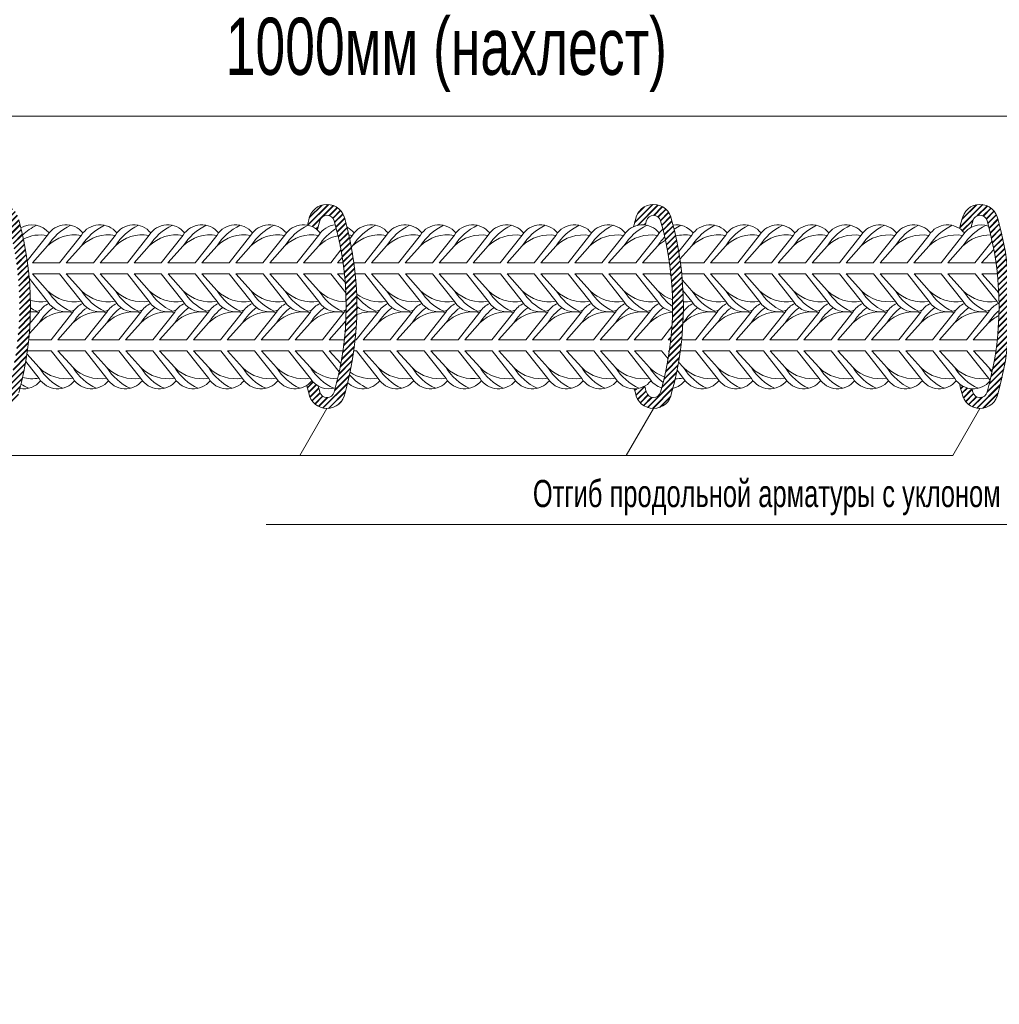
# Model space of a CAD drawing. Extents: x -764262 to 2885205, y 359641 to 616597.
# Tile 19 of 97: x 646356 to 648771, y 426448 to 428876. Entities that reach past the tile are written whole.
import ezdxf
from ezdxf.enums import TextEntityAlignment as Align

# ---------------------------------------------------------------- set-up
doc = ezdxf.new("R2010")
doc.units = 0
doc.header["$LTSCALE"] = 50
doc.header["$MEASUREMENT"] = 0
doc.layers.get('0').update_dxf_attribs({"linetype": 'CONTINUOUS', "lineweight": 15})
doc.styles.add('ariac', font='ARIALN.TTF')
doc.styles.add('MtXpl_ISOCPEUR_1', font='txt')
doc.styles.get("Standard").update_dxf_attribs({"font": 'txt', "width": 0.8})

# ---------------------------------------------------------------- blocks, each defined once
blk = doc.blocks.new('vcBlockPos')
at = {"color": 0, "linetype": 'ByBlock', "lineweight": -2, "style": 'ariac'}
blk.add_attdef('ПОЗИЦИЯ', text='', height=3, dxfattribs=at).set_placement((0, 0), align=Align.BOTTOM_CENTER)
at = {"color": 0, "linetype": 'ByBlock', "lineweight": -2, "style": 'ariac', "flags": 1}
blk.add_attdef('КОЛИЧЕСТВО', text='', height=3, dxfattribs=at).set_placement((0, 0), align=Align.RIGHT)
at = {"color": 0, "linetype": 'ByBlock', "lineweight": -2, "style": 'ariac'}
blk.add_attdef('НТЕКСТ', text='', height=3, dxfattribs=at).set_placement((0, 0), align=Align.TOP_CENTER)
blk = doc.blocks.new('08ап00')
h = blk.add_hatch()
h.set_pattern_fill('JIS_LC_8A', color=256, scale=0.688549)
h.set_pattern_definition([(45, (-75713.3447, 460877.715), (-3.79764432, 3.79764432), []), (45, (-75712.656, 460877.715), (-3.79764432, 3.79764432), [])])
h.paths.add_polyline_path([(112130.5, 253054.6, 0.856931), (112084.5, 253054.6, 0.008914), (112080.9, 253040.5, -0.028342), (112083, 253038.2, -0.155714), (112096.8, 253047.5, -0.004012), (112098.5, 253053.6, -0.765246), (112116.5, 253053.6, -0.139319), (112116.5, 252836.8, -0.765246), (112098.5, 252836.8, -0.002825), (112097.3, 252841.1, -0.138984), (112082.5, 252843.3, 0.004785), (112084.5, 252835.8, 0.856931), (112130.5, 252835.8, 0.136202)])
h.paths.add_polyline_path([(112543.6, 253054.6, 0.856931), (112497.7, 253054.6, 0.004185), (112495.9, 253048, -0.13001), (112508.5, 253041.9, -0.007639), (112511.6, 253053.6, -0.765246), (112529.6, 253053.6, -0.139319), (112529.6, 252836.8, -0.765246), (112511.6, 252836.8, -0.005), (112509.5, 252844.5, -0.096125), (112501.6, 252851.2, -0.080258), (112495.1, 252845.3, 0.006059), (112497.7, 252835.8, 0.856931), (112543.6, 252835.8, 0.136202)])
h.paths.add_polyline_path([(112956.7, 253054.6, 0.856931), (112910.8, 253054.6, 0.00532), (112908.6, 253046.2, -0.138272), (112923.3, 253048.3, -0.003477), (112924.8, 253053.6, -0.765246), (112942.8, 253053.6, -0.139319), (112942.8, 252836.8, -0.765246), (112924.8, 252836.8, -0.004972), (112922.7, 252844.4, -0.127255), (112909.4, 252840.9, 0.003249), (112910.8, 252835.8, 0.856931), (112956.7, 252835.8, 0.136202)])
h.paths.add_polyline_path([(113323.9, 253054.6, 0.006807), (113321.1, 253043.9, -0.076641), (113327.2, 253038.2, -0.100701), (113335.6, 253045.2, -0.005475), (113337.9, 253053.6, -0.765246), (113355.9, 253053.6, -0.139319), (113355.9, 252836.8, -0.765246), (113337.9, 252836.8, -0.00271), (113336.7, 252840.9, -0.158607), (113320.9, 252847.1, 0.007184), (113323.9, 252835.8, 0.856931), (113369.9, 252835.8, 0.136202), (113369.9, 253054.6, 0.856931)])
for p, q in [((111546.7, 253186.2, -2564.5), (113777.6, 253186.2, -2564.5)), ((112520.6, 252816.1, -85.7), (112486.2, 252756.5, -85.7)), ((112933.8, 252816.1, -85.7), (112899.3, 252756.5, -85.7)), ((113346.9, 252816.1, -85.7), (113312.5, 252756.5, -85.7)), ((113889.7, 252669.3, -2564.5), (112443.7, 252669.3, -2564.5))]:
    blk.add_line(p, q)
at = {"elevation": -85.7}
for points in [[(112133.1, 253044.5, -0.378417), (112168.9, 253038.2)], [(112135.3, 253035.5, -0.080574), (112153.5, 253047.9)], [(112141.3, 253002.8), (112167, 253035.5, -0.519259), (112211.8, 253038.2)], [(112147.8, 253000.3), (112167, 253021.7, -0.146099), (112196.3, 253047.9, 4.502796)], [(112182.2, 253000.3), (112209.9, 253035.5, -0.519259), (112254.7, 253038.2, -0.519259)], [(112190.7, 253000.3), (112209.9, 253021.7, -0.146099), (112239.2, 253047.9, 4.502796)], [(112225.1, 253000.3), (112252.8, 253035.5, -0.519259), (112297.6, 253038.2, -0.519259)], [(112233.6, 253000.3), (112252.8, 253021.7, -0.146099), (112282.1, 253047.9, 4.502796)], [(112268, 253000.3), (112295.7, 253035.5, -0.519259), (112340.5, 253038.2, -0.519259)], [(112276.5, 253000.3), (112295.7, 253021.7, -0.146099), (112325, 253047.9, 4.502796)], [(112310.9, 253000.3), (112338.6, 253035.5, -0.519259), (112383.4, 253038.2, -0.519259)], [(112319.4, 253000.3), (112338.6, 253021.7, -0.146099), (112367.9, 253047.9, 4.502796)], [(112353.8, 253000.3), (112381.5, 253035.5, -0.519259), (112426.3, 253038.2, -0.519259)], [(112362.3, 253000.3), (112381.5, 253021.7, -0.146099), (112410.8, 253047.9, 4.502796)], [(112396.7, 253000.3), (112424.4, 253035.5, -0.519259), (112469.2, 253038.2, -0.519259)], [(112405.2, 253000.3), (112424.4, 253021.7, -0.146099), (112453.7, 253047.9, 4.502796)], [(112439.6, 253000.3), (112467.3, 253035.5, -0.519259), (112512.1, 253038.2, -0.519259)], [(112448.1, 253000.3), (112467.3, 253021.7, -0.146099), (112496.6, 253047.9, 4.502796)], [(112482.5, 253000.3), (112510.2, 253035.5, -0.236261), (112531.1, 253048.4, -0.236261)], [(112491, 253000.3), (112510.2, 253021.7, -0.115416), (112532.2, 253043.9, -0.115416)], [(112546, 253045.5, -0.106557), (112555, 253038.2)], [(112549.4, 253030.9), (112553.1, 253035.5, -0.519259), (112597.9, 253038.2)], [(112551.6, 253020.1), (112553.1, 253021.7, -0.146099), (112582.4, 253047.9)], [(112568.3, 253000.3), (112596, 253035.5, -0.519259), (112640.7, 253038.2, -0.519259)], [(112576.8, 253000.3), (112596, 253021.7, -0.146099), (112625.3, 253047.9, 4.502796)], [(112611.2, 253000.3), (112638.9, 253035.5, -0.519259), (112683.6, 253038.2, -0.519259)], [(112619.7, 253000.3), (112638.9, 253021.7, -0.146099), (112668.2, 253047.9, 4.502796)], [(112654.1, 253000.3), (112681.8, 253035.5, -0.519259), (112726.5, 253038.2, -0.519259)], [(112662.6, 253000.3), (112681.8, 253021.7, -0.146099), (112711.1, 253047.9, 4.502796)], [(112697, 253000.3), (112724.7, 253035.5, -0.519259), (112769.4, 253038.2, -0.519259)], [(112705.5, 253000.3), (112724.7, 253021.7, -0.146099), (112754, 253047.9, 4.502796)], [(112739.8, 253000.3), (112767.6, 253035.5, -0.519259), (112812.3, 253038.2, -0.519259)], [(112748.4, 253000.3), (112767.6, 253021.7, -0.146099), (112796.9, 253047.9, 4.502796)], [(112782.7, 253000.3), (112810.5, 253035.5, -0.519259), (112855.2, 253038.2, -0.519259)], [(112791.3, 253000.3), (112810.5, 253021.7, -0.146099), (112839.8, 253047.9, 4.502796)], [(112825.6, 253000.3), (112853.4, 253035.5, -0.519259), (112898.1, 253038.2, -0.519259)], [(112834.1, 253000.3), (112853.4, 253021.7, -0.146099), (112882.7, 253047.9, 4.502796)], [(112868.5, 253000.3), (112896.3, 253035.5, -0.519259), (112941, 253038.2, -0.519259)], [(112877, 253000.3), (112896.3, 253021.7, -0.146099), (112925.6, 253047.9, 4.502796)], [(112911.4, 253000.3), (112939.1, 253035.5, -0.089627), (112945.7, 253042.8, -0.089627)], [(112958.4, 253048.2, -0.267572), (112983.9, 253038.2)], [(112959.8, 253043, -0.036413), (112968.5, 253047.9)], [(112965.7, 253014.6), (112982.2, 253035.5, -0.519259), (113027, 253038.2)], [(112967.2, 253005.1), (112982.2, 253021.7, -0.146099), (113011.5, 253047.9)], [(112997.4, 253000.3), (113025.1, 253035.5, -0.519259), (113069.9, 253038.2, -0.519259)], [(113005.9, 253000.3), (113025.1, 253021.7, -0.146099), (113054.4, 253047.9, 4.502796)], [(113040.3, 253000.3), (113068, 253035.5, -0.519259), (113112.7, 253038.2, -0.519259)], [(113048.8, 253000.3), (113068, 253021.7, -0.146099), (113097.3, 253047.9, 4.502796)], [(113083.2, 253000.3), (113110.9, 253035.5, -0.519259), (113155.6, 253038.2, -0.519259)], [(113091.7, 253000.3), (113110.9, 253021.7, -0.146099), (113140.2, 253047.9, 4.502796)], [(113126.1, 253000.3), (113153.8, 253035.5, -0.519259), (113198.5, 253038.2, -0.519259)], [(113134.6, 253000.3), (113153.8, 253021.7, -0.146099), (113183.1, 253047.9, 4.502796)], [(113169, 253000.3), (113196.7, 253035.5, -0.519259), (113241.4, 253038.2, -0.519259)], [(113177.5, 253000.3), (113196.7, 253021.7, -0.146099), (113226, 253047.9, 4.502796)], [(113211.8, 253000.3), (113239.6, 253035.5, -0.519259), (113284.3, 253038.2, -0.519259)], [(113220.4, 253000.3), (113239.6, 253021.7, -0.146099), (113268.9, 253047.9, 4.502796)], [(113254.7, 253000.3), (113282.5, 253035.5, -0.519259), (113327.2, 253038.2, -0.519259)], [(113263.3, 253000.3), (113282.5, 253021.7, -0.146099), (113311.8, 253047.9, 4.502796)], [(113297.6, 253000.3), (113325.4, 253035.5, -0.351644), (113357.7, 253047, -0.351644)], [(113306.1, 253000.3), (113325.4, 253021.7, -0.146099), (113354.7, 253047.9, 4.502796)], [(112136.4, 253030.5, -0.161598), (112166.6, 253035)], [(112147.8, 253000.3), (112167, 253021.7, -0.242936), (112209.5, 253035, -0.242936)], [(112190.7, 253000.3), (112209.9, 253021.7, -0.242936), (112252.4, 253035, -0.242936)], [(112233.6, 253000.3), (112252.8, 253021.7, -0.242936), (112295.3, 253035, -0.242936)], [(112276.5, 253000.3), (112295.7, 253021.7, -0.242936), (112338.2, 253035, -0.242936)], [(112319.4, 253000.3), (112338.6, 253021.7, -0.242936), (112381.1, 253035, -0.242936)], [(112362.3, 253000.3), (112381.5, 253021.7, -0.242936), (112424, 253035, -0.242936)], [(112405.2, 253000.3), (112424.4, 253021.7, -0.242936), (112466.9, 253035, -0.242936)], [(112448.1, 253000.3), (112467.3, 253021.7, -0.242936), (112509.8, 253035, -0.242936)], [(112491, 253000.3), (112510.2, 253021.7, -0.145069), (112534.5, 253034.7, -0.145069)], [(112548.4, 253035.5, -0.022162), (112552.7, 253035)], [(112551.6, 253020.1), (112553.1, 253021.7, -0.242936), (112595.6, 253035)], [(112576.8, 253000.3), (112596, 253021.7, -0.242936), (112638.5, 253035, -0.242936)], [(112619.7, 253000.3), (112638.9, 253021.7, -0.242936), (112681.4, 253035, -0.242936)], [(112662.6, 253000.3), (112681.8, 253021.7, -0.242936), (112724.2, 253035, -0.242936)], [(112705.5, 253000.3), (112724.7, 253021.7, -0.242936), (112767.1, 253035, -0.242936)], [(112748.4, 253000.3), (112767.6, 253021.7, -0.242936), (112810, 253035, -0.242936)], [(112791.3, 253000.3), (112810.5, 253021.7, -0.242936), (112852.9, 253035, -0.242936)], [(112834.1, 253000.3), (112853.4, 253021.7, -0.242936), (112895.8, 253035, -0.242936)], [(112877, 253000.3), (112896.3, 253021.7, -0.242936), (112938.7, 253035, -0.242936)], [(112919.9, 253000.3), (112939.1, 253021.7, -0.052697), (112948, 253033.2, -0.052697)], [(112919.9, 253000.3), (112939.1, 253021.7, -0.063296), (112948.9, 253029.2, -0.063296)], [(112961.8, 253034.4, -0.103385), (112981.6, 253035)], [(112967.2, 253005.1), (112982.2, 253021.7, -0.242936), (113024.7, 253035)], [(113005.9, 253000.3), (113025.1, 253021.7, -0.242936), (113067.6, 253035, -0.242936)], [(113048.8, 253000.3), (113068, 253021.7, -0.242936), (113110.5, 253035, -0.242936)], [(113091.7, 253000.3), (113110.9, 253021.7, -0.242936), (113153.4, 253035, -0.242936)], [(113134.6, 253000.3), (113153.8, 253021.7, -0.242936), (113196.2, 253035, -0.242936)], [(113177.5, 253000.3), (113196.7, 253021.7, -0.242936), (113239.1, 253035, -0.242936)], [(113220.4, 253000.3), (113239.6, 253021.7, -0.242936), (113282, 253035, -0.242936)], [(113263.3, 253000.3), (113282.5, 253021.7, -0.242936), (113324.9, 253035, -0.242936)], [(113306.1, 253000.3), (113325.4, 253021.7, -0.203115), (113360.5, 253035.7, -0.203115)], [(112143.8, 252980.8), (112167, 252951.3, 0.366699), (112200.7, 252940.4)], [(112147.8, 252986.5), (112167, 252965.1, 0.242936), (112209.5, 252951.8, 0.242936)], [(112147.8, 252986.5), (112167, 252965.1, 0.146099), (112196.3, 252939, -4.502796)], [(112182.2, 252986.5), (112209.9, 252951.3, 0.366699), (112243.6, 252940.4, 0.366699)], [(112190.7, 252986.5), (112209.9, 252965.1, 0.242936), (112252.4, 252951.8, 0.242936)], [(112190.7, 252986.5), (112209.9, 252965.1, 0.146099), (112239.2, 252939, -4.502796)], [(112225.1, 252986.5), (112252.8, 252951.3, 0.366699), (112286.5, 252940.4, 0.366699)], [(112233.6, 252986.5), (112252.8, 252965.1, 0.243606), (112295.4, 252951.9, 0.243606)], [(112233.6, 252986.5), (112252.8, 252965.1, 0.146099), (112282.1, 252939, -4.502796)], [(112268.1, 252986.5), (112295.8, 252951.3, 0.364478), (112329.3, 252940.3, 0.364478)], [(112276.6, 252986.5), (112295.8, 252965.1, 0.242936), (112338.3, 252951.8, 0.242936)], [(112276.6, 252986.5), (112295.8, 252965.1, 0.146099), (112325.2, 252939, -4.502796)], [(112311, 252986.5), (112338.7, 252951.3, 0.364478), (112372.2, 252940.3, 0.364478)], [(112319.5, 252986.5), (112338.7, 252965.1, 0.242936), (112381.2, 252951.8, 0.242936)], [(112319.5, 252986.5), (112338.7, 252965.1, 0.146099), (112368.1, 252939, -4.502796)], [(112353.9, 252986.5), (112381.6, 252951.3, 0.364478), (112415.1, 252940.3, 0.364478)], [(112362.4, 252986.5), (112381.6, 252965.1, 0.242936), (112424.1, 252951.8, 0.242936)], [(112362.4, 252986.5), (112381.6, 252965.1, 0.146099), (112411, 252939, -4.502796)], [(112396.8, 252986.5), (112424.5, 252951.3, 0.366699), (112458.2, 252940.4, 0.366699)], [(112405.3, 252986.5), (112424.5, 252965.1, 0.242936), (112467, 252951.8, 0.242936)], [(112405.3, 252986.5), (112424.5, 252965.1, 0.146099), (112453.9, 252939, -4.502796)], [(112439.7, 252986.5), (112467.4, 252951.3, 0.366699), (112501.1, 252940.4, 0.366699)], [(112448.2, 252986.5), (112467.4, 252965.1, 0.242936), (112509.9, 252951.8, 0.242936)], [(112448.2, 252986.5), (112467.4, 252965.1, 0.146099), (112496.8, 252939, -4.502796)], [(112482.6, 252986.5), (112510.3, 252951.3, 0.366699), (112544, 252940.4, 0.366699)], [(112491.1, 252986.5), (112510.3, 252965.1, 0.19883), (112544.7, 252951.1, 0.19883)], [(112491.1, 252986.5), (112510.3, 252965.1, 0.146099), (112539.7, 252939, -4.502796)], [(112568.3, 252986.5), (112596, 252951.3, 0.368961), (112629.9, 252940.4, 0.368961)], [(112576.8, 252986.5), (112596, 252965.1, 0.243606), (112638.6, 252951.9, 0.243606)], [(112576.8, 252986.5), (112596, 252965.1, 0.146099), (112625.3, 252939, -4.502796)], [(112611.3, 252986.5), (112639, 252951.3, 0.366699), (112672.7, 252940.4, 0.366699)], [(112619.8, 252986.5), (112639, 252965.1, 0.242936), (112681.5, 252951.8, 0.242936)], [(112619.8, 252986.5), (112639, 252965.1, 0.146099), (112668.3, 252939, -4.502796)], [(112654.2, 252986.5), (112681.9, 252951.3, 0.366699), (112715.6, 252940.4, 0.366699)], [(112662.7, 252986.5), (112681.9, 252965.1, 0.242936), (112724.4, 252951.8, 0.242936)], [(112662.7, 252986.5), (112681.9, 252965.1, 0.146099), (112711.2, 252939, -4.502796)], [(112697.1, 252986.5), (112724.8, 252951.3, 0.366699), (112758.5, 252940.4, 0.366699)], [(112705.6, 252986.5), (112724.8, 252965.1, 0.242936), (112767.3, 252951.8, 0.242936)], [(112705.6, 252986.5), (112724.8, 252965.1, 0.146099), (112754.1, 252939, -4.502796)], [(112740, 252986.5), (112767.7, 252951.3, 0.366699), (112801.4, 252940.4, 0.366699)], [(112748.5, 252986.5), (112767.7, 252965.1, 0.242936), (112810.2, 252951.8, 0.242936)], [(112748.5, 252986.5), (112767.7, 252965.1, 0.146099), (112797, 252939, -4.502796)], [(112782.9, 252986.5), (112810.6, 252951.3, 0.366699), (112844.3, 252940.4, 0.366699)], [(112791.4, 252986.5), (112810.6, 252965.1, 0.242936), (112853.1, 252951.8, 0.242936)], [(112791.4, 252986.5), (112810.6, 252965.1, 0.146099), (112839.9, 252939, -4.502796)], [(112825.8, 252986.5), (112853.5, 252951.3, 0.366699), (112887.2, 252940.4, 0.366699)], [(112834.3, 252986.5), (112853.5, 252965.1, 0.242936), (112896, 252951.8, 0.242936)], [(112834.3, 252986.5), (112853.5, 252965.1, 0.146099), (112882.8, 252939, -4.502796)], [(112868.7, 252986.5), (112896.4, 252951.3, 0.368961), (112930.3, 252940.4, 0.368961)], [(112877.2, 252986.5), (112896.4, 252965.1, 0.242936), (112938.9, 252951.8, 0.242936)], [(112877.2, 252986.5), (112896.4, 252965.1, 0.146099), (112925.7, 252939, -4.502796)], [(112911.6, 252986.5), (112939.3, 252951.3, 0.213468), (112957.8, 252938.7, 0.213468)], [(112920.1, 252986.5), (112939.3, 252965.1, 0.113413), (112957.8, 252953.7, 0.113413)], [(112920.1, 252986.5), (112939.3, 252965.1, 0.099947), (112957.9, 252945.3, 0.099947)], [(112970.3, 252978.5), (112982.3, 252965.1, 0.242936), (113024.8, 252951.8)], [(112970.3, 252978.5), (112982.3, 252965.1, 0.146099), (113011.7, 252939)], [(112997.5, 252986.5), (113025.2, 252951.3, 0.366699), (113058.9, 252940.4, 0.366699)], [(113006, 252986.5), (113025.2, 252965.1, 0.242936), (113067.7, 252951.8, 0.242936)], [(113006, 252986.5), (113025.2, 252965.1, 0.146099), (113054.6, 252939, -4.502796)], [(113040.4, 252986.5), (113068.1, 252951.3, 0.366699), (113101.8, 252940.4, 0.366699)], [(113048.9, 252986.5), (113068.1, 252965.1, 0.242936), (113110.6, 252951.8, 0.242936)], [(113048.9, 252986.5), (113068.1, 252965.1, 0.146099), (113097.5, 252939, -4.502796)], [(113083.3, 252986.5), (113111, 252951.3, 0.366699), (113144.7, 252940.4, 0.366699)], [(113091.8, 252986.5), (113111, 252965.1, 0.242936), (113153.5, 252951.8, 0.242936)], [(113091.8, 252986.5), (113111, 252965.1, 0.146099), (113140.3, 252939, -4.502796)], [(113126.2, 252986.5), (113153.9, 252951.3, 0.366699), (113187.6, 252940.4, 0.366699)], [(113134.7, 252986.5), (113153.9, 252965.1, 0.242936), (113196.4, 252951.8, 0.242936)], [(113134.7, 252986.5), (113153.9, 252965.1, 0.146099), (113183.2, 252939, -4.502796)], [(113169.1, 252986.5), (113196.8, 252951.3, 0.366699), (113230.5, 252940.4, 0.366699)], [(113177.6, 252986.5), (113196.8, 252965.1, 0.243606), (113239.4, 252951.9, 0.243606)], [(113177.6, 252986.5), (113196.8, 252965.1, 0.146099), (113226.1, 252939, -4.502796)], [(113212.1, 252986.5), (113239.8, 252951.3, 0.364478), (113273.3, 252940.3, 0.364478)], [(113220.6, 252986.5), (113239.8, 252965.1, 0.242936), (113282.3, 252951.8, 0.242936)], [(113220.6, 252986.5), (113239.8, 252965.1, 0.146099), (113269.2, 252939, -4.502796)], [(113255, 252986.5), (113282.7, 252951.3, 0.364478), (113316.2, 252940.3, 0.364478)], [(113263.5, 252986.5), (113282.7, 252965.1, 0.242936), (113325.2, 252951.8, 0.242936)], [(113263.5, 252986.5), (113282.7, 252965.1, 0.146099), (113312.1, 252939, -4.502796)], [(113297.9, 252986.5), (113325.6, 252951.3, 0.364478), (113359.1, 252940.3, 0.364478)], [(113306.4, 252986.5), (113325.6, 252965.1, 0.242936), (113368.1, 252951.8, 0.242936)], [(113306.4, 252986.5), (113325.6, 252965.1, 0.146099), (113355, 252939, -4.502796)], [(113340.8, 252986.5), (113368.5, 252951.3, 0.038023), (113371, 252947.9, 0.038023)], [(113349.3, 252986.5), (113368.5, 252965.1, 0.014467), (113370.6, 252963.2, 0.014467)], [(113349.3, 252986.5), (113368.5, 252965.1, 0.013994), (113370.6, 252961.9, 0.013994)], [(112971.1, 252965.5), (112982.3, 252951.3, 0.366699), (113016, 252940.4)], [(112145.3, 252952.9, 0.111257), (112166.6, 252951.8)], [(112558.2, 252960.8, 0.207262), (112595.7, 252951.8)], [(112558.3, 252957.9, 0.11354), (112582.6, 252939)], [(112971.6, 252951.1, 0.052746), (112981.8, 252951.8)], [(112143.9, 252910.5), (112156.3, 252924.3, -0.096583), (112174.1, 252943.6)], [(112143.9, 252910.5), (112156.3, 252924.3, -0.242936), (112198.8, 252937.6)], [(112144.8, 252923.5), (112156.3, 252938.1, -0.153521), (112168.7, 252948.9)], [(112145.3, 252938.4, 0.117033), (112157.8, 252940.4)], [(112145.3, 252938.3, -0.054637), (112155.9, 252937.6)], [(112145.4, 252943.4, 0.033671), (112153.5, 252939)], [(112171.5, 252902.9), (112199.2, 252938.1, -0.153521), (112211.6, 252948.9, -0.153521)], [(112180, 252902.9), (112199.2, 252924.3, -0.096583), (112217, 252943.6, -0.096583)], [(112180, 252902.9), (112199.2, 252924.3, -0.242936), (112241.6, 252937.6, -0.242936)], [(112214.4, 252902.9), (112242.1, 252938.1, -0.153521), (112254.5, 252948.9, -0.153521)], [(112222.9, 252902.9), (112242.1, 252924.3, -0.096583), (112259.9, 252943.6, -0.096583)], [(112222.9, 252902.9), (112242.1, 252924.3, -0.242936), (112284.5, 252937.6, -0.242936)], [(112257.2, 252902.9), (112285, 252938.1, -0.154569), (112297.5, 252948.9, -0.154569)], [(112265.8, 252902.9), (112285, 252924.3, -0.096898), (112302.9, 252943.7, -0.096898)], [(112265.8, 252902.9), (112285, 252924.3, -0.242936), (112327.4, 252937.6, -0.242936)], [(112300.1, 252902.9), (112327.9, 252938.1, -0.154569), (112340.4, 252948.9, -0.154569)], [(112308.7, 252902.9), (112327.9, 252924.3, -0.096898), (112345.8, 252943.7, -0.096898)], [(112308.7, 252902.9), (112327.9, 252924.3, -0.242936), (112370.3, 252937.6, -0.242936)], [(112343, 252902.9), (112370.8, 252938.1, -0.154569), (112383.3, 252948.9, -0.154569)], [(112351.6, 252902.9), (112370.8, 252924.3, -0.096898), (112388.7, 252943.7, -0.096898)], [(112351.6, 252902.9), (112370.8, 252924.3, -0.242936), (112413.2, 252937.6, -0.242936)], [(112385.9, 252902.9), (112413.7, 252938.1, -0.154569), (112426.2, 252948.9, -0.154569)], [(112394.4, 252902.9), (112413.7, 252924.3, -0.096898), (112431.6, 252943.7, -0.096898)], [(112394.4, 252902.9), (112413.7, 252924.3, -0.242936), (112456.1, 252937.6, -0.242936)], [(112429, 252902.9), (112456.7, 252938.1, -0.153521), (112469.1, 252948.9, -0.153521)], [(112437.5, 252902.9), (112456.7, 252924.3, -0.096583), (112474.5, 252943.6, -0.096583)], [(112437.5, 252902.9), (112456.7, 252924.3, -0.242936), (112499.2, 252937.6, -0.242936)], [(112471.9, 252902.9), (112499.6, 252938.1, -0.153521), (112512, 252948.9, -0.153521)], [(112480.4, 252902.9), (112499.6, 252924.3, -0.096583), (112517.4, 252943.6, -0.096583)], [(112480.4, 252902.9), (112499.6, 252924.3, -0.242936), (112542.1, 252937.6, -0.242936)], [(112514.8, 252902.9), (112542.5, 252938.1, -0.034861), (112544.7, 252941.2, -0.034861)], [(112557.7, 252902.9), (112585.4, 252938.1, -0.152475), (112597.7, 252948.8, -0.152475)], [(112558.4, 252934.8, -0.14058), (112585, 252937.6)], [(112558.5, 252945.1, 0.283955), (112586.9, 252940.4)], [(112558.5, 252942.2, -0.008332), (112560.3, 252943.6)], [(112566.2, 252902.9), (112585.4, 252924.3, -0.096269), (112603.1, 252943.6, -0.096269)], [(112566.2, 252902.9), (112585.4, 252924.3, -0.242936), (112627.9, 252937.6, -0.242936)], [(112597.9, 252948.6, 0.001005), (112598, 252948.6)], [(112600.6, 252902.9), (112628.3, 252938.1, -0.153521), (112640.7, 252948.9, -0.153521)], [(112609.1, 252902.9), (112628.3, 252924.3, -0.096583), (112646.1, 252943.6, -0.096583)], [(112609.1, 252902.9), (112628.3, 252924.3, -0.242936), (112670.8, 252937.6, -0.242936)], [(112643.5, 252902.9), (112671.2, 252938.1, -0.153521), (112683.6, 252948.9, -0.153521)], [(112652, 252902.9), (112671.2, 252924.3, -0.096583), (112689, 252943.6, -0.096583)], [(112652, 252902.9), (112671.2, 252924.3, -0.242936), (112713.6, 252937.6, -0.242936)], [(112686.4, 252902.9), (112714.1, 252938.1, -0.153521), (112726.5, 252948.9, -0.153521)], [(112694.9, 252902.9), (112714.1, 252924.3, -0.096583), (112731.9, 252943.6, -0.096583)], [(112694.9, 252902.9), (112714.1, 252924.3, -0.242936), (112756.5, 252937.6, -0.242936)], [(112729.2, 252902.9), (112757, 252938.1, -0.153521), (112769.4, 252948.9, -0.153521)], [(112737.8, 252902.9), (112757, 252924.3, -0.096583), (112774.8, 252943.6, -0.096583)], [(112737.8, 252902.9), (112757, 252924.3, -0.242936), (112799.4, 252937.6, -0.242936)], [(112772.1, 252902.9), (112799.9, 252938.1, -0.153521), (112812.3, 252948.9, -0.153521)], [(112780.7, 252902.9), (112799.9, 252924.3, -0.096583), (112817.7, 252943.6, -0.096583)], [(112780.7, 252902.9), (112799.9, 252924.3, -0.242936), (112842.3, 252937.6, -0.242936)], [(112815, 252902.9), (112842.8, 252938.1, -0.153521), (112855.2, 252948.9, -0.153521)], [(112823.6, 252902.9), (112842.8, 252924.3, -0.096583), (112860.6, 252943.6, -0.096583)], [(112823.6, 252902.9), (112842.8, 252924.3, -0.242936), (112885.2, 252937.6, -0.242936)], [(112857.9, 252902.9), (112885.7, 252938.1, -0.153521), (112898.1, 252948.9, -0.153521)], [(112866.4, 252902.9), (112885.7, 252924.3, -0.096583), (112903.5, 252943.6, -0.096583)], [(112866.4, 252902.9), (112885.7, 252924.3, -0.242936), (112928.1, 252937.6, -0.242936)], [(112901, 252902.9), (112928.7, 252938.1, -0.152475), (112941, 252948.8, -0.152475)], [(112909.5, 252902.9), (112928.7, 252924.3, -0.096269), (112946.5, 252943.6, -0.096269)], [(112909.5, 252902.9), (112928.7, 252924.3, -0.170743), (112957.8, 252938.1, -0.170743)], [(112971.1, 252923.8), (112971.6, 252924.3, -0.096583), (112989.4, 252943.6)], [(112971.1, 252923.8), (112971.6, 252924.3, -0.242936), (113014.1, 252937.6)], [(112971.6, 252938.1), (112971.6, 252938.1, -0.153521), (112984, 252948.9)], [(112971.6, 252939.8, 0.015655), (112973.2, 252940.4)], [(112986.8, 252902.9), (113014.5, 252938.1, -0.153521), (113026.9, 252948.9, -0.153521)], [(112995.3, 252902.9), (113014.5, 252924.3, -0.096583), (113032.3, 252943.6, -0.096583)], [(112995.3, 252902.9), (113014.5, 252924.3, -0.242936), (113057, 252937.6, -0.242936)], [(113029.7, 252902.9), (113057.4, 252938.1, -0.153521), (113069.8, 252948.9, -0.153521)], [(113038.2, 252902.9), (113057.4, 252924.3, -0.096583), (113075.2, 252943.6, -0.096583)], [(113038.2, 252902.9), (113057.4, 252924.3, -0.242936), (113099.9, 252937.6, -0.242936)], [(113072.6, 252902.9), (113100.3, 252938.1, -0.153521), (113112.7, 252948.9, -0.153521)], [(113081.1, 252902.9), (113100.3, 252924.3, -0.096583), (113118.1, 252943.6, -0.096583)], [(113081.1, 252902.9), (113100.3, 252924.3, -0.242936), (113142.8, 252937.6, -0.242936)], [(113115.5, 252902.9), (113143.2, 252938.1, -0.153521), (113155.6, 252948.9, -0.153521)], [(113124, 252902.9), (113143.2, 252924.3, -0.096583), (113161, 252943.6, -0.096583)], [(113124, 252902.9), (113143.2, 252924.3, -0.242936), (113185.6, 252937.6, -0.242936)], [(113158.4, 252902.9), (113186.1, 252938.1, -0.153521), (113198.5, 252948.9, -0.153521)], [(113166.9, 252902.9), (113186.1, 252924.3, -0.096583), (113203.9, 252943.6, -0.096583)], [(113166.9, 252902.9), (113186.1, 252924.3, -0.242936), (113228.5, 252937.6, -0.242936)], [(113201.3, 252902.9), (113229, 252938.1, -0.154569), (113241.5, 252948.9, -0.154569)], [(113209.8, 252902.9), (113229, 252924.3, -0.096898), (113246.9, 252943.7, -0.096898)], [(113209.8, 252902.9), (113229, 252924.3, -0.242936), (113271.4, 252937.6, -0.242936)], [(113244.1, 252902.9), (113271.9, 252938.1, -0.154569), (113284.4, 252948.9, -0.154569)], [(113252.7, 252902.9), (113271.9, 252924.3, -0.096898), (113289.8, 252943.7, -0.096898)], [(113252.7, 252902.9), (113271.9, 252924.3, -0.242936), (113314.3, 252937.6, -0.242936)], [(113287, 252902.9), (113314.8, 252938.1, -0.154569), (113327.3, 252948.9, -0.154569)], [(113295.6, 252902.9), (113314.8, 252924.3, -0.096898), (113332.7, 252943.7, -0.096898)], [(113295.6, 252902.9), (113314.8, 252924.3, -0.242936), (113357.2, 252937.6, -0.242936)], [(113329.9, 252902.9), (113357.7, 252938.1, -0.154569), (113370.2, 252948.9, -0.154569)], [(113338.4, 252902.9), (113357.7, 252924.3, -0.075289), (113371, 252940, -0.075289)], [(112523.3, 252902.9), (112542.5, 252924.3, -0.012254), (112544.3, 252927.2, -0.012254)], [(112523.3, 252902.9), (112542.5, 252924.3, -0.012614), (112544.3, 252926, -0.012614)], [(113338.4, 252902.9), (113357.7, 252924.3, -0.083506), (113370.8, 252933.6, -0.083506)], [(112171.6, 252889.1), (112199.3, 252853.9, 0.519259), (112244.1, 252851.2, 0.519259)], [(112180.1, 252889.1), (112199.3, 252867.7, 0.242936), (112241.8, 252854.4, 0.242936)], [(112180.1, 252889.1), (112199.3, 252867.7, 0.146099), (112228.6, 252841.6, -4.502796)], [(112214.5, 252889.1), (112242.2, 252853.9, 0.519259), (112287, 252851.2, 0.519259)], [(112223, 252889.1), (112242.2, 252867.7, 0.242936), (112284.7, 252854.4, 0.242936)], [(112223, 252889.1), (112242.2, 252867.7, 0.146099), (112271.5, 252841.6, -4.502796)], [(112257.4, 252889.1), (112285.1, 252853.9, 0.519259), (112329.9, 252851.2, 0.519259)], [(112265.9, 252889.1), (112285.1, 252867.7, 0.242936), (112327.6, 252854.4, 0.242936)], [(112265.9, 252889.1), (112285.1, 252867.7, 0.146099), (112314.4, 252841.6, -4.502796)], [(112300.3, 252889.1), (112328, 252853.9, 0.519259), (112372.8, 252851.2, 0.519259)], [(112308.8, 252889.1), (112328, 252867.7, 0.242936), (112370.5, 252854.4, 0.242936)], [(112308.8, 252889.1), (112328, 252867.7, 0.146099), (112357.3, 252841.6, -4.502796)], [(112343.2, 252889.1), (112370.9, 252853.9, 0.519259), (112415.7, 252851.2, 0.519259)], [(112351.7, 252889.1), (112370.9, 252867.7, 0.242936), (112413.4, 252854.4, 0.242936)], [(112351.7, 252889.1), (112370.9, 252867.7, 0.146099), (112400.2, 252841.6, -4.502796)], [(112386.1, 252889.1), (112413.8, 252853.9, 0.519259), (112458.6, 252851.2, 0.519259)], [(112394.6, 252889.1), (112413.8, 252867.7, 0.242936), (112456.3, 252854.4, 0.242936)], [(112394.6, 252889.1), (112413.8, 252867.7, 0.146099), (112443.1, 252841.6, -4.502796)], [(112429.1, 252889.1), (112456.8, 252853.9, 0.519259), (112501.6, 252851.2, 0.519259)], [(112437.6, 252889.1), (112456.8, 252867.7, 0.242936), (112499.3, 252854.4, 0.242936)], [(112437.6, 252889.1), (112456.8, 252867.7, 0.146099), (112486.2, 252841.6, -4.502796)], [(112472, 252889.1), (112499.7, 252853.9, 0.341222), (112531.1, 252842.1, 0.341222)], [(112480.5, 252889.1), (112499.7, 252867.7, 0.198518), (112534, 252853.7, 0.198518)], [(112480.5, 252889.1), (112499.7, 252867.7, 0.146099), (112529.1, 252841.6, -4.502796)], [(112557.8, 252889.1), (112585.5, 252853.9, 0.519259), (112630.3, 252851.2, 0.519259)], [(112566.3, 252889.1), (112585.5, 252867.7, 0.242936), (112628, 252854.4, 0.242936)], [(112566.3, 252889.1), (112585.5, 252867.7, 0.146099), (112614.9, 252841.6, -4.502796)], [(112600.7, 252889.1), (112628.4, 252853.9, 0.519259), (112673.2, 252851.2, 0.519259)], [(112609.2, 252889.1), (112628.4, 252867.7, 0.242936), (112670.9, 252854.4, 0.242936)], [(112609.2, 252889.1), (112628.4, 252867.7, 0.146099), (112657.8, 252841.6, -4.502796)], [(112643.6, 252889.1), (112671.3, 252853.9, 0.520542), (112716.1, 252851.3, 0.520542)], [(112652.1, 252889.1), (112671.3, 252867.7, 0.243606), (112713.9, 252854.5, 0.243606)], [(112652.1, 252889.1), (112671.3, 252867.7, 0.146099), (112700.6, 252841.6, -4.502796)], [(112686.6, 252889.1), (112714.3, 252853.9, 0.519259), (112759.1, 252851.2, 0.519259)], [(112695.1, 252889.1), (112714.3, 252867.7, 0.242936), (112756.8, 252854.4, 0.242936)], [(112695.1, 252889.1), (112714.3, 252867.7, 0.146099), (112743.7, 252841.6, -4.502796)], [(112729.5, 252889.1), (112757.2, 252853.9, 0.519259), (112802, 252851.2, 0.519259)], [(112738, 252889.1), (112757.2, 252867.7, 0.242936), (112799.7, 252854.4, 0.242936)], [(112738, 252889.1), (112757.2, 252867.7, 0.146099), (112786.6, 252841.6, -4.502796)], [(112772.4, 252889.1), (112800.1, 252853.9, 0.519259), (112844.9, 252851.2, 0.519259)], [(112780.9, 252889.1), (112800.1, 252867.7, 0.242936), (112842.6, 252854.4, 0.242936)], [(112780.9, 252889.1), (112800.1, 252867.7, 0.146099), (112829.5, 252841.6, -4.502796)], [(112815.3, 252889.1), (112843, 252853.9, 0.519259), (112887.8, 252851.2, 0.519259)], [(112823.8, 252889.1), (112843, 252867.7, 0.242936), (112885.5, 252854.4, 0.242936)], [(112823.8, 252889.1), (112843, 252867.7, 0.146099), (112872.4, 252841.6, -4.502796)], [(112858.2, 252889.1), (112885.9, 252853.9, 0.519259), (112930.7, 252851.2, 0.519259)], [(112866.7, 252889.1), (112885.9, 252867.7, 0.242936), (112928.4, 252854.4, 0.242936)], [(112866.7, 252889.1), (112885.9, 252867.7, 0.146099), (112915.3, 252841.6, -4.502796)], [(112901.1, 252889.1), (112928.8, 252853.9, 0.182937), (112944.2, 252842.1, 0.182937)], [(112909.6, 252889.1), (112928.8, 252867.7, 0.11572), (112947.7, 252856.1, 0.11572)], [(112909.6, 252889.1), (112928.8, 252867.7, 0.093502), (112946, 252848.9, 0.093502)], [(112987, 252889.1), (113014.8, 252853.9, 0.519259), (113059.5, 252851.2, 0.519259)], [(112995.6, 252889.1), (113014.8, 252867.7, 0.242936), (113057.2, 252854.4, 0.242936)], [(112995.6, 252889.1), (113014.8, 252867.7, 0.146099), (113044.1, 252841.6, -4.502796)], [(113029.9, 252889.1), (113057.7, 252853.9, 0.519259), (113102.4, 252851.2, 0.519259)], [(113038.4, 252889.1), (113057.7, 252867.7, 0.242936), (113100.1, 252854.4, 0.242936)], [(113038.4, 252889.1), (113057.7, 252867.7, 0.146099), (113087, 252841.6, -4.502796)], [(113072.8, 252889.1), (113100.5, 252853.9, 0.519259), (113145.3, 252851.2, 0.519259)], [(113081.3, 252889.1), (113100.5, 252867.7, 0.242936), (113143, 252854.4, 0.242936)], [(113081.3, 252889.1), (113100.5, 252867.7, 0.146099), (113129.9, 252841.6, -4.502796)], [(113115.7, 252889.1), (113143.4, 252853.9, 0.519259), (113188.2, 252851.2, 0.519259)], [(113124.2, 252889.1), (113143.4, 252867.7, 0.242936), (113185.9, 252854.4, 0.242936)], [(113124.2, 252889.1), (113143.4, 252867.7, 0.146099), (113172.8, 252841.6, -4.502796)], [(113158.6, 252889.1), (113186.3, 252853.9, 0.519259), (113231.1, 252851.2, 0.519259)], [(113167.1, 252889.1), (113186.3, 252867.7, 0.242936), (113228.8, 252854.4, 0.242936)], [(113167.1, 252889.1), (113186.3, 252867.7, 0.146099), (113215.7, 252841.6, -4.502796)], [(113201.5, 252889.1), (113229.2, 252853.9, 0.519259), (113274, 252851.2, 0.519259)], [(113210, 252889.1), (113229.2, 252867.7, 0.242936), (113271.7, 252854.4, 0.242936)], [(113210, 252889.1), (113229.2, 252867.7, 0.146099), (113258.6, 252841.6, -4.502796)], [(113244.4, 252889.1), (113272.1, 252853.9, 0.519259), (113316.9, 252851.2, 0.519259)], [(113252.9, 252889.1), (113272.1, 252867.7, 0.242936), (113314.6, 252854.4, 0.242936)], [(113252.9, 252889.1), (113272.1, 252867.7, 0.146099), (113301.5, 252841.6, -4.502796)], [(113287.3, 252889.1), (113315, 252853.9, 0.519259), (113359.8, 252851.2, 0.519259)], [(113295.8, 252889.1), (113315, 252867.7, 0.242936), (113357.5, 252854.4, 0.242936)], [(113295.8, 252889.1), (113315, 252867.7, 0.146099), (113344.4, 252841.6, -4.502796)], [(113330.2, 252889.1), (113357.9, 252853.9, 0.028528), (113359.7, 252851.3, 0.028528)], [(113338.7, 252889.1), (113357.9, 252867.7, 0.031398), (113362.5, 252863.7, 0.031398)], [(113338.7, 252889.1), (113357.9, 252867.7, 0.026616), (113362.1, 252861.7, 0.026616)], [(112139.4, 252875.5), (112156.4, 252853.9, 0.519259), (112201.2, 252851.2)], [(112140.9, 252885), (112156.4, 252867.7, 0.242936), (112198.9, 252854.4)], [(112140.9, 252885), (112156.4, 252867.7, 0.146099), (112185.8, 252841.6)], [(112963.6, 252864.4), (112971.9, 252853.9, 0.519259), (113016.6, 252851.2)], [(112965.5, 252874.8), (112971.9, 252867.7, 0.242936), (113014.3, 252854.4)], [(112965.5, 252874.8), (112971.9, 252867.7, 0.146099), (113001.2, 252841.6)], [(112132, 252841.3, 0.275934), (112158.3, 252851.2)], [(112135.4, 252855.3, 0.107675), (112156, 252854.4)], [(112546.9, 252848.6, 0.442045), (112587.4, 252851.2)], [(112549.2, 252858.7, 0.104698), (112572, 252841.6)], [(112549.9, 252861.8, 0.192185), (112585.1, 252854.4)], [(112958.3, 252841.6, 0.170701), (112973.7, 252851.3)], [(112961.3, 252853.7, 0.052614), (112971.4, 252854.5)], [(112133.4, 252846.9, 0.03967), (112142.9, 252841.6)]]:
    blk.add_lwpolyline(points, format="xyb", dxfattribs=at)
for points in [[(113340.5, 253000.3), (113362.3, 253027.9)], [(112525.4, 253000.3), (112538.2, 253016.7)], [(113349, 253000.3), (113364.4, 253017.4)], [(113349, 253000.3), (113364.4, 253017.4)], [(112147.8, 253000.3), (112182.2, 253000.3)], [(112190.7, 253000.3), (112225.1, 253000.3)], [(112233.6, 253000.3), (112268, 253000.3)], [(112276.5, 253000.3), (112310.9, 253000.3)], [(112319.4, 253000.3), (112353.8, 253000.3)], [(112362.3, 253000.3), (112396.7, 253000.3)], [(112405.2, 253000.3), (112439.6, 253000.3)], [(112448.1, 253000.3), (112482.5, 253000.3)], [(112491, 253000.3), (112525.4, 253000.3)], [(112533.9, 253000.3), (112539.9, 253007)], [(112533.9, 253000.3), (112539.9, 253007)], [(112533.9, 253000.3), (112540.9, 253000.3)], [(112554.8, 253000.3), (112568.3, 253000.3)], [(112576.8, 253000.3), (112611.2, 253000.3)], [(112619.7, 253000.3), (112654.1, 253000.3)], [(112662.6, 253000.3), (112697, 253000.3)], [(112705.5, 253000.3), (112739.8, 253000.3)], [(112748.4, 253000.3), (112782.7, 253000.3)], [(112791.3, 253000.3), (112825.6, 253000.3)], [(112834.1, 253000.3), (112868.5, 253000.3)], [(112877, 253000.3), (112911.4, 253000.3)], [(112919.9, 253000.3), (112954, 253000.3)], [(112967.9, 253000.3), (112997.4, 253000.3)], [(113005.9, 253000.3), (113040.3, 253000.3)], [(113048.8, 253000.3), (113083.2, 253000.3)], [(113091.7, 253000.3), (113126.1, 253000.3)], [(113134.6, 253000.3), (113169, 253000.3)], [(113177.5, 253000.3), (113211.8, 253000.3)], [(113220.4, 253000.3), (113254.7, 253000.3)], [(113263.3, 253000.3), (113297.6, 253000.3)], [(113306.1, 253000.3), (113340.5, 253000.3)], [(113349, 253000.3), (113367.1, 253000.3)], [(112147.8, 252986.5), (112182.2, 252986.5)], [(112190.7, 252986.5), (112225.1, 252986.5)], [(112233.6, 252986.5), (112268.1, 252986.5)], [(112276.6, 252986.5), (112311, 252986.5)], [(112319.5, 252986.5), (112353.9, 252986.5)], [(112362.4, 252986.5), (112396.8, 252986.5)], [(112405.3, 252986.5), (112439.7, 252986.5)], [(112448.2, 252986.5), (112482.6, 252986.5)], [(112491.1, 252986.5), (112525.5, 252986.5)], [(112525.5, 252986.5), (112544.3, 252962.6)], [(112534, 252986.5), (112542.6, 252986.5)], [(112534, 252986.5), (112543.5, 252975.9)], [(112534, 252986.5), (112543.5, 252975.9)], [(112556.4, 252986.5), (112568.3, 252986.5)], [(112576.8, 252986.5), (112611.3, 252986.5)], [(112619.8, 252986.5), (112654.2, 252986.5)], [(112662.7, 252986.5), (112697.1, 252986.5)], [(112705.6, 252986.5), (112740, 252986.5)], [(112748.5, 252986.5), (112782.9, 252986.5)], [(112791.4, 252986.5), (112825.8, 252986.5)], [(112834.3, 252986.5), (112868.7, 252986.5)], [(112877.2, 252986.5), (112911.6, 252986.5)], [(112920.1, 252986.5), (112954.6, 252986.5)], [(112954.6, 252986.5), (112955.9, 252984.9)], [(112969.5, 252986.5), (112997.5, 252986.5)], [(113006, 252986.5), (113040.4, 252986.5)], [(113048.9, 252986.5), (113083.3, 252986.5)], [(113091.8, 252986.5), (113126.2, 252986.5)], [(113134.7, 252986.5), (113169.1, 252986.5)], [(113177.6, 252986.5), (113212.1, 252986.5)], [(113220.6, 252986.5), (113255, 252986.5)], [(113263.5, 252986.5), (113297.9, 252986.5)], [(113306.4, 252986.5), (113340.8, 252986.5)], [(113349.3, 252986.5), (113368.8, 252986.5)], [(112943.9, 252902.9), (112957, 252919.6)], [(112143.2, 252902.9), (112171.5, 252902.9)], [(112180, 252902.9), (112214.4, 252902.9)], [(112222.9, 252902.9), (112257.2, 252902.9)], [(112265.8, 252902.9), (112300.1, 252902.9)], [(112308.7, 252902.9), (112343, 252902.9)], [(112351.6, 252902.9), (112385.9, 252902.9)], [(112394.4, 252902.9), (112429, 252902.9)], [(112437.5, 252902.9), (112471.9, 252902.9)], [(112480.4, 252902.9), (112514.8, 252902.9)], [(112523.3, 252902.9), (112542.5, 252902.9)], [(112556.3, 252902.9), (112557.7, 252902.9)], [(112566.2, 252902.9), (112600.6, 252902.9)], [(112609.1, 252902.9), (112643.5, 252902.9)], [(112652, 252902.9), (112686.4, 252902.9)], [(112694.9, 252902.9), (112729.2, 252902.9)], [(112737.8, 252902.9), (112772.1, 252902.9)], [(112780.7, 252902.9), (112815, 252902.9)], [(112823.6, 252902.9), (112857.9, 252902.9)], [(112866.4, 252902.9), (112901, 252902.9)], [(112909.5, 252902.9), (112943.9, 252902.9)], [(112952.4, 252902.9), (112956, 252906.9)], [(112952.4, 252902.9), (112956, 252906.9)], [(112952.4, 252902.9), (112955.6, 252902.9)], [(112969.4, 252902.9), (112986.8, 252902.9)], [(112995.3, 252902.9), (113029.7, 252902.9)], [(113038.2, 252902.9), (113072.6, 252902.9)], [(113081.1, 252902.9), (113115.5, 252902.9)], [(113124, 252902.9), (113158.4, 252902.9)], [(113166.9, 252902.9), (113201.3, 252902.9)], [(113209.8, 252902.9), (113244.1, 252902.9)], [(113252.7, 252902.9), (113287, 252902.9)], [(113295.6, 252902.9), (113329.9, 252902.9)], [(113338.4, 252902.9), (113368.7, 252902.9)], [(112141.5, 252889.1), (112171.6, 252889.1)], [(112180.1, 252889.1), (112214.5, 252889.1)], [(112223, 252889.1), (112257.4, 252889.1)], [(112265.9, 252889.1), (112300.3, 252889.1)], [(112308.8, 252889.1), (112343.2, 252889.1)], [(112351.7, 252889.1), (112386.1, 252889.1)], [(112394.6, 252889.1), (112429.1, 252889.1)], [(112437.6, 252889.1), (112472, 252889.1)], [(112480.5, 252889.1), (112514.9, 252889.1)], [(112514.9, 252889.1), (112536, 252862.3)], [(112523.4, 252889.1), (112540.7, 252889.1)], [(112523.4, 252889.1), (112538.1, 252872.8)], [(112523.4, 252889.1), (112538.1, 252872.8)], [(112554.6, 252889.1), (112557.8, 252889.1)], [(112566.3, 252889.1), (112600.7, 252889.1)], [(112609.2, 252889.1), (112643.6, 252889.1)], [(112652.1, 252889.1), (112686.6, 252889.1)], [(112695.1, 252889.1), (112729.5, 252889.1)], [(112738, 252889.1), (112772.4, 252889.1)], [(112780.9, 252889.1), (112815.3, 252889.1)], [(112823.8, 252889.1), (112858.2, 252889.1)], [(112866.7, 252889.1), (112901.1, 252889.1)], [(112909.6, 252889.1), (112944.1, 252889.1)], [(112944.1, 252889.1), (112952.3, 252878.8)], [(112952.7, 252889.1), (112953.9, 252889.1)], [(112952.7, 252889.1), (112953.7, 252887.9)], [(112952.7, 252889.1), (112953.7, 252887.9)], [(112967.8, 252889.1), (112987, 252889.1)], [(112995.6, 252889.1), (113029.9, 252889.1)], [(113038.4, 252889.1), (113072.8, 252889.1)], [(113081.3, 252889.1), (113115.7, 252889.1)], [(113124.2, 252889.1), (113158.6, 252889.1)], [(113167.1, 252889.1), (113201.5, 252889.1)], [(113210, 252889.1), (113244.4, 252889.1)], [(113252.9, 252889.1), (113287.3, 252889.1)], [(113295.8, 252889.1), (113330.2, 252889.1)], [(113338.7, 252889.1), (113367, 252889.1)], [(113312.5, 252756.5), (111659.9, 252756.5)]]:
    blk.add_lwpolyline(points, dxfattribs=at)
for centre, radius, start, end in [((112520.6, 253051.1, -85.7), 23.2, 8.8114, 171.1886), ((112933.8, 253051.1, -85.7), 23.2, 8.8114, 171.1886), ((113346.9, 253051.1, -85.7), 23.2, 8.8114, 171.1886), ((111736.2, 252945.2, -85.7), 409.2, 344.4879, 15.5121), ((112891.9, 252945.2, -85.7), 409.2, 164.4879, 165.4637), ((112893.1, 252945.2, -85.7), 396.6, 164.1373, 165.8878), ((112520.6, 253051.2, -85.7), 9.32, 15.1503, 164.8497), ((112148.2, 252945.2, -85.7), 396.6, 344.1373, 15.8627), ((112149.3, 252945.2, -85.7), 409.2, 344.4879, 15.5121), ((113305.1, 252945.2, -85.7), 409.2, 164.4879, 165.7072), ((113306.2, 252945.2, -85.7), 396.6, 164.1373, 164.9342), ((112933.8, 253051.2, -85.7), 9.32, 15.1503, 164.8497), ((112561.3, 252945.2, -85.7), 396.6, 344.1373, 15.8627), ((112562.4, 252945.2, -85.7), 409.2, 344.4879, 15.5121), ((113718.2, 252945.2, -85.7), 409.2, 164.4879, 166.0478), ((113719.4, 252945.2, -85.7), 396.6, 164.1373, 165.3921), ((113346.9, 253051.2, -85.7), 9.32, 15.1503, 164.8497), ((112974.4, 252945.2, -85.7), 396.6, 344.1373, 15.8627), ((112975.6, 252945.2, -85.7), 409.2, 344.4879, 15.5121), ((112891.9, 252945.2, -85.7), 409.2, 194.1236, 195.5121), ((112893.1, 252945.2, -85.7), 396.6, 194.7168, 195.8627), ((113305.1, 252945.2, -85.7), 409.2, 194.7676, 195.5121), ((113306.2, 252945.2, -85.7), 396.6, 194.7233, 195.8627), ((113718.2, 252945.2, -85.7), 409.2, 193.8658, 195.5121), ((113719.4, 252945.2, -85.7), 396.6, 195.2416, 195.8627), ((112520.6, 252839.3, -85.7), 23.2, 188.8114, 351.1886), ((112520.6, 252839.2, -85.7), 9.32, 195.1503, 344.8497), ((112933.8, 252839.3, -85.7), 23.2, 188.8114, 351.1886), ((112933.8, 252839.2, -85.7), 9.32, 195.1503, 344.8497), ((113346.9, 252839.3, -85.7), 23.2, 188.8114, 351.1886), ((113346.9, 252839.2, -85.7), 9.32, 195.1503, 344.8497)]:
    blk.add_arc(centre, radius, start, end)
ref = blk.add_blockref('vcBlockPos', (113180.8, 252711.8, -2564.5), dxfattribs=dict(xscale=-13.77097460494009, yscale=13.77097460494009, zscale=13.77097460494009))
ref.add_attrib('ПОЗИЦИЯ', 'Отгиб продольной арматуры с уклоном не более 1:6 ', dxfattribs={"color": 0, "linetype": 'ByBlock', "lineweight": -2, "height": 34.427, "width": 0.7}).set_placement((113180.8, 252725.6, -2564.5), align=Align.TOP_CENTER)
at = {"insert": (112662.2, 253263.6, -2564.5), "char_height": 72.294, "attachment_point": 5}
blk.add_mtext('{\\W0.7; 1000мм (нахлест)  }', dxfattribs=at)

msp = doc.modelspace()

# ---------------------------------------------------------------- block references
at = {"linetype": 'Continuous', "xscale": 1.947870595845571, "yscale": 1.947870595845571, "zscale": 1.947870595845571}
msp.add_blockref('08ап00', (427938.02, -64535.311, 166.969), dxfattribs=at)

# ---------------------------------------------------------------- texts
at = {"color": 0, "insert": (627934.427, 427656.071), "char_height": 405.32566, "width": 4130.99534, "attachment_point": 1, "style": 'MtXpl_ISOCPEUR_1'}
msp.add_mtext('\\pi204.3115;Узел фиксатор', dxfattribs=at)

doc.saveas('drawing.dxf')
